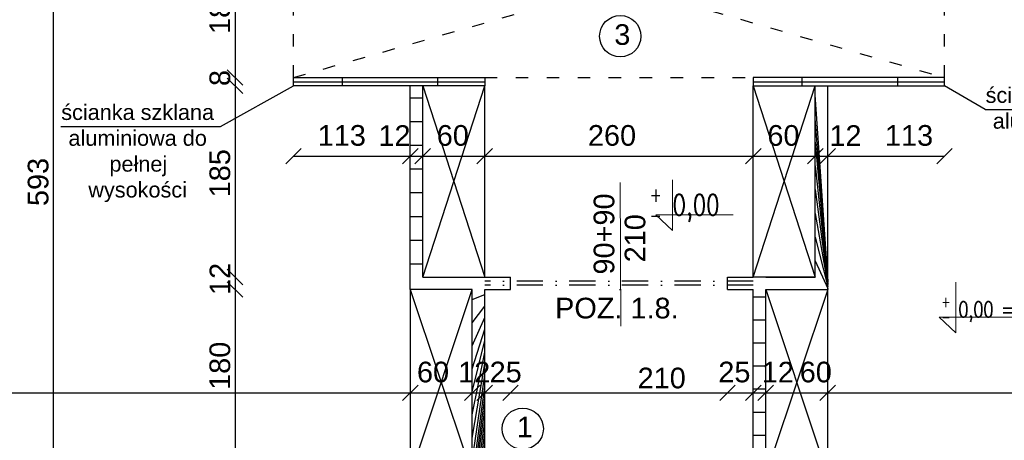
# Model space of a CAD drawing. Header units: millimetres. Extents: x 6528 to 149658, y 3342 to 12852.
# Tile 48 of 122: x 67838 to 68791, y 7345 to 7752. Entities that reach past the tile are written whole.
import ezdxf

# ---------------------------------------------------------------- set-up
doc = ezdxf.new("R2010")
doc.units = ezdxf.units.MM
doc.linetypes.add('ACAD_ISO03W100', pattern=[30, 12, -18])
doc.linetypes.add('DASHDOTX2', pattern=[50.8, 25.4, -12.7, 0, -12.7])
doc.layers.add('&_opisy_100', color=51, linetype='Continuous', lineweight=20)
doc.styles.add('Romans', font='romans.shx', dxfattribs={"width": 0.75})
doc.styles.get("Standard").update_dxf_attribs({"font": 'arial.ttf'})
doc.dimstyles.new('ISO-25', dxfattribs={"dimtxt": 2.5, "dimasz": 2.5, "dimexe": 1.25, "dimexo": 0.625, "dimtad": 1, "dimtxsty": 'Standard', "dimcen": 2.5, "dimadec": 0, "dimazin": 0, "dimtfac": 1, "dimtmove": 0, "dimatfit": 3, "dimfxl": 1, "dimarcsym": 0})

# ---------------------------------------------------------------- blocks, each defined once
blk = doc.blocks.new('_Oblique')
at = {"color": 0, "linetype": 'ByBlock', "lineweight": -2}
blk.add_line((-0.5, -0.5), (0.5, 0.5), dxfattribs=at)
blk = doc.blocks.new('*D2084')
at = {"color": 0, "lineweight": -2, "transparency": 16777216}
blk.add_line((67538.06000440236, 7390.625447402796), (68216.06000535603, 7390.625447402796), dxfattribs=at)
at = {"layer": 'Defpoints', "color": 0, "transparency": 16777216}
for p in [(67538.06000440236, 7513.383184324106), (68216.06000535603, 7490.670604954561), (68216.06000535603, 7390.625447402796)]:
    blk.add_point(p, dxfattribs=at)
at = {"color": 0, "lineweight": -2, "transparency": 16777216, "xscale": 15, "yscale": 15, "zscale": 15, "rotation": 180}
blk.add_blockref('_Oblique', (67538.06000440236, 7390.625447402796), dxfattribs=at)
at = {"color": 0, "lineweight": -2, "transparency": 16777216, "xscale": 15, "yscale": 15, "zscale": 15}
blk.add_blockref('_Oblique', (68216.06000535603, 7390.625447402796), dxfattribs=at)
at = {"color": 0, "transparency": 16777216, "insert": (67797.33693068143, 7410.61544610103), "char_height": 20, "attachment_point": 5}
blk.add_mtext('678', dxfattribs=at)
blk = doc.blocks.new('*D2087')
at = {"color": 0, "lineweight": -2, "transparency": 16777216}
blk.add_line((68216.06000535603, 7390.625447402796), (68276.06000535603, 7390.625447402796), dxfattribs=at)
at = {"layer": 'Defpoints', "color": 0, "transparency": 16777216}
for p in [(68216.06000535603, 7513.383184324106), (68276.06000535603, 7490.670604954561), (68276.06000535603, 7390.625447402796)]:
    blk.add_point(p, dxfattribs=at)
at = {"color": 0, "lineweight": -2, "transparency": 16777216, "xscale": 15, "yscale": 15, "zscale": 15, "rotation": 180}
blk.add_blockref('_Oblique', (68216.06000535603, 7390.625447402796), dxfattribs=at)
at = {"color": 0, "lineweight": -2, "transparency": 16777216, "xscale": 15, "yscale": 15, "zscale": 15}
blk.add_blockref('_Oblique', (68276.06000535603, 7390.625447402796), dxfattribs=at)
at = {"color": 0, "transparency": 16777216, "insert": (68238.07296555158, 7410.61544610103), "char_height": 20, "attachment_point": 5}
blk.add_mtext('60', dxfattribs=at)
blk = doc.blocks.new('*D2088')
at = {"color": 0, "lineweight": -2, "transparency": 16777216}
blk.add_line((68276.06000535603, 7390.625447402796), (68288.06000535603, 7390.625447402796), dxfattribs=at)
at = {"layer": 'Defpoints', "color": 0, "transparency": 16777216}
for p in [(68276.06000535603, 7490.670604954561), (68288.06000535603, 7490.670604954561), (68288.06000535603, 7390.625447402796)]:
    blk.add_point(p, dxfattribs=at)
at = {"color": 0, "lineweight": -2, "transparency": 16777216, "xscale": 15, "yscale": 15, "zscale": 15, "rotation": 180}
blk.add_blockref('_Oblique', (68276.06000535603, 7390.625447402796), dxfattribs=at)
at = {"color": 0, "lineweight": -2, "transparency": 16777216, "xscale": 15, "yscale": 15, "zscale": 15}
blk.add_blockref('_Oblique', (68288.06000535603, 7390.625447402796), dxfattribs=at)
at = {"color": 0, "transparency": 16777216, "insert": (68277.96691601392, 7410.61544610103), "char_height": 20, "attachment_point": 5}
blk.add_mtext('12', dxfattribs=at)
blk = doc.blocks.new('*D2089')
at = {"color": 0, "lineweight": -2, "transparency": 16777216}
blk.add_line((68288.06000535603, 7390.625447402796), (68313.06000535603, 7390.625447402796), dxfattribs=at)
at = {"layer": 'Defpoints', "color": 0, "transparency": 16777216}
for p in [(68288.06000535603, 7490.670604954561), (68313.06000535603, 7490.670604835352), (68313.06000535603, 7390.625447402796)]:
    blk.add_point(p, dxfattribs=at)
at = {"color": 0, "lineweight": -2, "transparency": 16777216, "xscale": 15, "yscale": 15, "zscale": 15, "rotation": 180}
blk.add_blockref('_Oblique', (68288.06000535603, 7390.625447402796), dxfattribs=at)
at = {"color": 0, "lineweight": -2, "transparency": 16777216, "xscale": 15, "yscale": 15, "zscale": 15}
blk.add_blockref('_Oblique', (68313.06000535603, 7390.625447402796), dxfattribs=at)
at = {"color": 0, "transparency": 16777216, "insert": (68308.40597527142, 7410.61544610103), "char_height": 20, "attachment_point": 5}
blk.add_mtext('25', dxfattribs=at)
blk = doc.blocks.new('*D2090')
at = {"color": 0, "lineweight": -2, "transparency": 16777216}
blk.add_line((68313.06000535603, 7390.625447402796), (68523.06000535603, 7390.625447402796), dxfattribs=at)
at = {"layer": 'Defpoints', "color": 0, "transparency": 16777216}
for p in [(68313.06000535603, 7490.670604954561), (68523.06000535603, 7490.670604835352), (68523.06000535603, 7390.625447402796)]:
    blk.add_point(p, dxfattribs=at)
at = {"color": 0, "lineweight": -2, "transparency": 16777216, "xscale": 15, "yscale": 15, "zscale": 15, "rotation": 180}
blk.add_blockref('_Oblique', (68313.06000535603, 7390.625447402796), dxfattribs=at)
at = {"color": 0, "lineweight": -2, "transparency": 16777216, "xscale": 15, "yscale": 15, "zscale": 15}
blk.add_blockref('_Oblique', (68523.06000535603, 7390.625447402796), dxfattribs=at)
at = {"color": 0, "transparency": 16777216, "insert": (68459.3608054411, 7404.820510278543), "char_height": 20, "attachment_point": 5}
blk.add_mtext('210', dxfattribs=at)
blk = doc.blocks.new('*D2091')
at = {"color": 0, "lineweight": -2, "transparency": 16777216}
blk.add_line((68523.06000535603, 7390.625447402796), (68548.06000535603, 7390.625447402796), dxfattribs=at)
at = {"layer": 'Defpoints', "color": 0, "transparency": 16777216}
for p in [(68523.06000535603, 7490.670604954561), (68548.06000535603, 7490.670604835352), (68548.06000535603, 7390.625447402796)]:
    blk.add_point(p, dxfattribs=at)
at = {"color": 0, "lineweight": -2, "transparency": 16777216, "xscale": 15, "yscale": 15, "zscale": 15, "rotation": 180}
blk.add_blockref('_Oblique', (68523.06000535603, 7390.625447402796), dxfattribs=at)
at = {"color": 0, "lineweight": -2, "transparency": 16777216, "xscale": 15, "yscale": 15, "zscale": 15}
blk.add_blockref('_Oblique', (68548.06000535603, 7390.625447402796), dxfattribs=at)
at = {"color": 0, "transparency": 16777216, "insert": (68529.72169153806, 7410.61544610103), "char_height": 20, "attachment_point": 5}
blk.add_mtext('25', dxfattribs=at)
blk = doc.blocks.new('*D2092')
at = {"color": 0, "lineweight": -2, "transparency": 16777216}
blk.add_line((68548.06000535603, 7390.625447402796), (68560.06000535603, 7390.625447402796), dxfattribs=at)
at = {"layer": 'Defpoints', "color": 0, "transparency": 16777216}
for p in [(68548.06000535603, 7490.670604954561), (68560.06000535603, 7490.670604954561), (68560.06000535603, 7390.625447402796)]:
    blk.add_point(p, dxfattribs=at)
at = {"color": 0, "lineweight": -2, "transparency": 16777216, "xscale": 15, "yscale": 15, "zscale": 15, "rotation": 180}
blk.add_blockref('_Oblique', (68548.06000535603, 7390.625447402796), dxfattribs=at)
at = {"color": 0, "lineweight": -2, "transparency": 16777216, "xscale": 15, "yscale": 15, "zscale": 15}
blk.add_blockref('_Oblique', (68560.06000535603, 7390.625447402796), dxfattribs=at)
at = {"color": 0, "transparency": 16777216, "insert": (68571.79443781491, 7410.61544610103), "char_height": 20, "attachment_point": 5}
blk.add_mtext('12', dxfattribs=at)
blk = doc.blocks.new('*D2093')
at = {"color": 0, "lineweight": -2, "transparency": 16777216}
blk.add_line((68560.06000535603, 7390.625447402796), (68620.06000535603, 7390.625447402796), dxfattribs=at)
at = {"layer": 'Defpoints', "color": 0, "transparency": 16777216}
for p in [(68560.06000535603, 7490.670604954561), (68620.06000535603, 7490.670604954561), (68620.06000535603, 7390.625447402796)]:
    blk.add_point(p, dxfattribs=at)
at = {"color": 0, "lineweight": -2, "transparency": 16777216, "xscale": 15, "yscale": 15, "zscale": 15, "rotation": 180}
blk.add_blockref('_Oblique', (68560.06000535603, 7390.625447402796), dxfattribs=at)
at = {"color": 0, "lineweight": -2, "transparency": 16777216, "xscale": 15, "yscale": 15, "zscale": 15}
blk.add_blockref('_Oblique', (68620.06000535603, 7390.625447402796), dxfattribs=at)
at = {"color": 0, "transparency": 16777216, "insert": (68608.509136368, 7410.61544610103), "char_height": 20, "attachment_point": 5}
blk.add_mtext('60', dxfattribs=at)
blk = doc.blocks.new('*D2094')
at = {"color": 0, "lineweight": -2, "transparency": 16777216}
blk.add_line((68620.06000535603, 7390.625447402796), (69300.06000464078, 7390.625447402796), dxfattribs=at)
at = {"layer": 'Defpoints', "color": 0, "transparency": 16777216}
for p in [(68620.06000535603, 7490.670604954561), (69300.06000464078, 7490.670604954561), (69300.06000464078, 7390.625447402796)]:
    blk.add_point(p, dxfattribs=at)
at = {"color": 0, "lineweight": -2, "transparency": 16777216, "xscale": 15, "yscale": 15, "zscale": 15, "rotation": 180}
blk.add_blockref('_Oblique', (68620.06000535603, 7390.625447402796), dxfattribs=at)
at = {"color": 0, "lineweight": -2, "transparency": 16777216, "xscale": 15, "yscale": 15, "zscale": 15}
blk.add_blockref('_Oblique', (69300.06000464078, 7390.625447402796), dxfattribs=at)
at = {"color": 0, "transparency": 16777216, "insert": (68945.70817463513, 7410.61544610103), "char_height": 20, "attachment_point": 5}
blk.add_mtext('679', dxfattribs=at)
blk = doc.blocks.new('*D2096')
at = {"color": 0, "lineweight": -2, "transparency": 16777216}
blk.add_line((68103.06000535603, 7619.562587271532), (68216.06000535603, 7619.562587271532), dxfattribs=at)
at = {"layer": 'Defpoints', "color": 0, "transparency": 16777216}
for p in [(68103.06000535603, 7687.670604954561), (68216.06000535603, 7687.670604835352), (68216.06000535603, 7619.562587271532)]:
    blk.add_point(p, dxfattribs=at)
at = {"color": 0, "lineweight": -2, "transparency": 16777216, "xscale": 15, "yscale": 15, "zscale": 15, "rotation": 180}
blk.add_blockref('_Oblique', (68103.06000535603, 7619.562587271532), dxfattribs=at)
at = {"color": 0, "lineweight": -2, "transparency": 16777216, "xscale": 15, "yscale": 15, "zscale": 15}
blk.add_blockref('_Oblique', (68216.06000535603, 7619.562587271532), dxfattribs=at)
at = {"color": 0, "transparency": 16777216, "insert": (68149.77538626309, 7639.552585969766), "char_height": 20, "attachment_point": 5}
blk.add_mtext('113', dxfattribs=at)
blk = doc.blocks.new('*D2097')
at = {"color": 0, "lineweight": -2, "transparency": 16777216}
blk.add_line((68216.06000535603, 7619.562587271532), (68228.06000511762, 7619.562587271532), dxfattribs=at)
at = {"layer": 'Defpoints', "color": 0, "transparency": 16777216}
for p in [(68216.06000535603, 7687.670604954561), (68228.06000511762, 7687.670604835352), (68228.06000511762, 7619.562587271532)]:
    blk.add_point(p, dxfattribs=at)
at = {"color": 0, "lineweight": -2, "transparency": 16777216, "xscale": 15, "yscale": 15, "zscale": 15, "rotation": 180}
blk.add_blockref('_Oblique', (68216.06000535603, 7619.562587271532), dxfattribs=at)
at = {"color": 0, "lineweight": -2, "transparency": 16777216, "xscale": 15, "yscale": 15, "zscale": 15}
blk.add_blockref('_Oblique', (68228.06000511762, 7619.562587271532), dxfattribs=at)
at = {"color": 0, "transparency": 16777216, "insert": (68200.75059073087, 7639.552585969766), "char_height": 20, "attachment_point": 5}
blk.add_mtext('12', dxfattribs=at)
blk = doc.blocks.new('*D2098')
at = {"color": 0, "lineweight": -2, "transparency": 16777216}
blk.add_line((68228.06000511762, 7619.562587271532), (68288.06000511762, 7619.562587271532), dxfattribs=at)
at = {"layer": 'Defpoints', "color": 0, "transparency": 16777216}
for p in [(68228.06000511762, 7687.670604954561), (68288.06000511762, 7687.670604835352), (68288.06000511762, 7619.562587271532)]:
    blk.add_point(p, dxfattribs=at)
at = {"color": 0, "lineweight": -2, "transparency": 16777216, "xscale": 15, "yscale": 15, "zscale": 15, "rotation": 180}
blk.add_blockref('_Oblique', (68228.06000511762, 7619.562587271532), dxfattribs=at)
at = {"color": 0, "lineweight": -2, "transparency": 16777216, "xscale": 15, "yscale": 15, "zscale": 15}
blk.add_blockref('_Oblique', (68288.06000511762, 7619.562587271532), dxfattribs=at)
at = {"color": 0, "transparency": 16777216, "insert": (68257.2142171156, 7639.552585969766), "char_height": 20, "attachment_point": 5}
blk.add_mtext('60', dxfattribs=at)
blk = doc.blocks.new('*D2099')
at = {"color": 0, "lineweight": -2, "transparency": 16777216}
blk.add_line((68288.06000511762, 7619.56258750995), (68548.06000559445, 7619.56258750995), dxfattribs=at)
at = {"layer": 'Defpoints', "color": 0, "transparency": 16777216}
for p in [(68288.06000511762, 7687.67060519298), (68548.06000559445, 7687.67060507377), (68548.06000559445, 7619.56258750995)]:
    blk.add_point(p, dxfattribs=at)
at = {"color": 0, "lineweight": -2, "transparency": 16777216, "xscale": 15, "yscale": 15, "zscale": 15, "rotation": 180}
blk.add_blockref('_Oblique', (68288.06000511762, 7619.56258750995), dxfattribs=at)
at = {"color": 0, "lineweight": -2, "transparency": 16777216, "xscale": 15, "yscale": 15, "zscale": 15}
blk.add_blockref('_Oblique', (68548.06000559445, 7619.56258750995), dxfattribs=at)
at = {"color": 0, "transparency": 16777216, "insert": (68411.28723375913, 7639.552586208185), "char_height": 20, "attachment_point": 5}
blk.add_mtext('260', dxfattribs=at)
blk = doc.blocks.new('*D2100')
at = {"color": 0, "lineweight": -2, "transparency": 16777216}
blk.add_line((68548.06000559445, 7619.56258750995), (68608.06000559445, 7619.56258750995), dxfattribs=at)
at = {"layer": 'Defpoints', "color": 0, "transparency": 16777216}
for p in [(68548.06000559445, 7687.67060519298), (68608.06000559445, 7687.67060507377), (68608.06000559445, 7619.56258750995)]:
    blk.add_point(p, dxfattribs=at)
at = {"color": 0, "lineweight": -2, "transparency": 16777216, "xscale": 15, "yscale": 15, "zscale": 15, "rotation": 180}
blk.add_blockref('_Oblique', (68548.06000559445, 7619.56258750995), dxfattribs=at)
at = {"color": 0, "lineweight": -2, "transparency": 16777216, "xscale": 15, "yscale": 15, "zscale": 15}
blk.add_blockref('_Oblique', (68608.06000559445, 7619.56258750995), dxfattribs=at)
at = {"color": 0, "transparency": 16777216, "insert": (68577.21421759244, 7639.552586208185), "char_height": 20, "attachment_point": 5}
blk.add_mtext('60', dxfattribs=at)
blk = doc.blocks.new('*D2101')
at = {"color": 0, "lineweight": -2, "transparency": 16777216}
blk.add_line((68608.06000559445, 7619.56258750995), (68620.06000535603, 7619.56258750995), dxfattribs=at)
at = {"layer": 'Defpoints', "color": 0, "transparency": 16777216}
for p in [(68608.06000559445, 7687.67060519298), (68620.06000535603, 7687.67060507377), (68620.06000535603, 7619.56258750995)]:
    blk.add_point(p, dxfattribs=at)
at = {"color": 0, "lineweight": -2, "transparency": 16777216, "xscale": 15, "yscale": 15, "zscale": 15, "rotation": 180}
blk.add_blockref('_Oblique', (68608.06000559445, 7619.56258750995), dxfattribs=at)
at = {"color": 0, "lineweight": -2, "transparency": 16777216, "xscale": 15, "yscale": 15, "zscale": 15}
blk.add_blockref('_Oblique', (68620.06000535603, 7619.56258750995), dxfattribs=at)
at = {"color": 0, "transparency": 16777216, "insert": (68637.21421759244, 7639.552586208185), "char_height": 20, "attachment_point": 5}
blk.add_mtext('12', dxfattribs=at)
blk = doc.blocks.new('*D2102')
at = {"color": 0, "lineweight": -2, "transparency": 16777216}
blk.add_line((68620.06000535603, 7619.56258750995), (68733.06000535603, 7619.56258750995), dxfattribs=at)
at = {"layer": 'Defpoints', "color": 0, "transparency": 16777216}
for p in [(68620.06000535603, 7687.67060519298), (68733.06000535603, 7687.670604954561), (68733.06000535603, 7619.56258750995)]:
    blk.add_point(p, dxfattribs=at)
at = {"color": 0, "lineweight": -2, "transparency": 16777216, "xscale": 15, "yscale": 15, "zscale": 15, "rotation": 180}
blk.add_blockref('_Oblique', (68620.06000535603, 7619.56258750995), dxfattribs=at)
at = {"color": 0, "lineweight": -2, "transparency": 16777216, "xscale": 15, "yscale": 15, "zscale": 15}
blk.add_blockref('_Oblique', (68733.06000535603, 7619.56258750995), dxfattribs=at)
at = {"color": 0, "transparency": 16777216, "insert": (68698.74741284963, 7639.552586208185), "char_height": 20, "attachment_point": 5}
blk.add_mtext('113', dxfattribs=at)
blk = doc.blocks.new('*D2105')
at = {"color": 0, "lineweight": -2, "transparency": 16777216}
blk.add_line((67870.61272900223, 7903.670604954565), (67870.61272900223, 7310.670601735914), dxfattribs=at)
at = {"layer": 'Defpoints', "color": 0, "transparency": 16777216}
for p in [(68060.61272518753, 7903.670604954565), (67870.61272900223, 7310.670601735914), (67900.9884588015, 7310.670601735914)]:
    blk.add_point(p, dxfattribs=at)
at = {"color": 0, "lineweight": -2, "transparency": 16777216, "xscale": 15, "yscale": 15, "zscale": 15}
for p, rotation in [((67870.61272900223, 7903.670604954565), 90), ((67870.61272900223, 7310.670601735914), 270)]:
    blk.add_blockref('_Oblique', p, dxfattribs=dict(at, rotation=rotation))
at = {"color": 0, "transparency": 16777216, "insert": (67855.98882334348, 7594.63830805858), "char_height": 20, "attachment_point": 5, "rotation": 90}
blk.add_mtext('593', dxfattribs=at)
blk = doc.blocks.new('*D2112')
at = {"color": 0, "lineweight": -2, "transparency": 16777216}
blk.add_line((68046.48034923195, 7875.670604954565), (68046.48034923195, 7695.670604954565), dxfattribs=at)
at = {"layer": 'Defpoints', "color": 0, "transparency": 16777216}
for p in [(68091.06000917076, 7875.670604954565), (68046.48034923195, 7695.670604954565), (68103.06000535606, 7695.670604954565)]:
    blk.add_point(p, dxfattribs=at)
at = {"color": 0, "lineweight": -2, "transparency": 16777216, "xscale": 15, "yscale": 15, "zscale": 15}
for p, rotation in [((68046.48034923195, 7875.670604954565), 90), ((68046.48034923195, 7695.670604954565), 270)]:
    blk.add_blockref('_Oblique', p, dxfattribs=dict(at, rotation=rotation))
at = {"color": 0, "transparency": 16777216, "insert": (68031.85643022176, 7761.111613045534), "char_height": 20, "attachment_point": 5, "rotation": 90}
blk.add_mtext('180', dxfattribs=at)
blk = doc.blocks.new('*D2114')
at = {"color": 0, "lineweight": -2, "transparency": 16777216}
blk.add_line((68046.48035161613, 7695.670604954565), (68046.48035161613, 7687.670604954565), dxfattribs=at)
at = {"layer": 'Defpoints', "color": 0, "transparency": 16777216}
for p in [(68103.06000535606, 7695.670604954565), (68046.48035161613, 7687.670604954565), (68103.06000535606, 7687.670604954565)]:
    blk.add_point(p, dxfattribs=at)
at = {"color": 0, "lineweight": -2, "transparency": 16777216, "xscale": 15, "yscale": 15, "zscale": 15}
for p, rotation in [((68046.48035161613, 7695.670604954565), 90), ((68046.48035161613, 7687.670604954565), 270)]:
    blk.add_blockref('_Oblique', p, dxfattribs=dict(at, rotation=rotation))
at = {"color": 0, "transparency": 16777216, "insert": (68031.85643022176, 7695.219893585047), "char_height": 20, "attachment_point": 5, "rotation": 90}
blk.add_mtext('8', dxfattribs=at)
blk = doc.blocks.new('*D2115')
at = {"color": 0, "lineweight": -2, "transparency": 16777216}
blk.add_line((68046.4803563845, 7687.670604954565), (68046.4803563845, 7502.670604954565), dxfattribs=at)
at = {"layer": 'Defpoints', "color": 0, "transparency": 16777216}
for p in [(68103.06000774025, 7687.670604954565), (68046.4803563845, 7502.670604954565), (68228.06000535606, 7502.670604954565)]:
    blk.add_point(p, dxfattribs=at)
at = {"color": 0, "lineweight": -2, "transparency": 16777216, "xscale": 15, "yscale": 15, "zscale": 15}
for p, rotation in [((68046.4803563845, 7687.670604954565), 90), ((68046.4803563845, 7502.670604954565), 270)]:
    blk.add_blockref('_Oblique', p, dxfattribs=dict(at, rotation=rotation))
at = {"color": 0, "transparency": 16777216, "insert": (68031.85643260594, 7603.089941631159), "char_height": 20, "attachment_point": 5, "rotation": 90}
blk.add_mtext('185', dxfattribs=at)
blk = doc.blocks.new('*D2116')
at = {"color": 0, "lineweight": -2, "transparency": 16777216}
blk.add_line((68046.48035876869, 7502.670609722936), (68046.48035876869, 7490.670604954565), dxfattribs=at)
at = {"layer": 'Defpoints', "color": 0, "transparency": 16777216}
for p in [(68228.06000535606, 7502.670609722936), (68046.48035876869, 7490.670604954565), (68216.06000535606, 7490.670604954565)]:
    blk.add_point(p, dxfattribs=at)
at = {"color": 0, "lineweight": -2, "transparency": 16777216, "xscale": 15, "yscale": 15, "zscale": 15}
for p, rotation in [((68046.48035876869, 7502.670609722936), 90), ((68046.48035876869, 7490.670604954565), 270)]:
    blk.add_blockref('_Oblique', p, dxfattribs=dict(at, rotation=rotation))
at = {"color": 0, "transparency": 16777216, "insert": (68031.85643260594, 7500.809954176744), "char_height": 20, "attachment_point": 5, "rotation": 90}
blk.add_mtext('12', dxfattribs=at)
blk = doc.blocks.new('*D2117')
at = {"color": 0, "lineweight": -2, "transparency": 16777216}
blk.add_line((68046.48036067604, 7490.670612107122), (68046.48036067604, 7310.670604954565), dxfattribs=at)
at = {"layer": 'Defpoints', "color": 0, "transparency": 16777216}
for p in [(68228.06000535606, 7490.670612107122), (68046.48036067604, 7310.670604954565), (68216.06000535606, 7310.670604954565)]:
    blk.add_point(p, dxfattribs=at)
at = {"color": 0, "lineweight": -2, "transparency": 16777216, "xscale": 15, "yscale": 15, "zscale": 15}
for p, rotation in [((68046.48036067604, 7490.670612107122), 90), ((68046.48036067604, 7310.670604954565), 270)]:
    blk.add_blockref('_Oblique', p, dxfattribs=dict(at, rotation=rotation))
at = {"color": 0, "transparency": 16777216, "insert": (68031.85643260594, 7416.757795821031), "char_height": 20, "attachment_point": 5, "rotation": 90}
blk.add_mtext('180', dxfattribs=at)

msp = doc.modelspace()

# ---------------------------------------------------------------- hatches: boundary and pattern name
h = msp.add_hatch()
h.set_pattern_fill('ANSI31', color=256, scale=5)
h.set_pattern_definition([(45, (-1177794257.981769, -935731374.6151185), (-11.22532015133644, 11.22532015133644), [])])
h.paths.add_polyline_path([(68288.06000535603, 7490.670604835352), (68313.06000535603, 7490.670604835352), (68313.06000535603, 7502.670604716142), (68288.06000535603, 7502.670604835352), (68228.06000535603, 7502.670604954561), (68228.06000535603, 7687.670604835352), (68228.06000511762, 7687.670604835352), (68216.06000535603, 7687.670604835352), (68216.06000535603, 7502.670604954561), (68216.06000535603, 7490.670604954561), (68276.06000535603, 7490.670604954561), (68276.06000535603, 7310.670604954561), (68288.06000535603, 7310.670604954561)])
h.paths.add_polyline_path([(68560.06000535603, 7490.670604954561), (68620.06000535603, 7490.670604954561), (68620.06000535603, 7502.670604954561), (68620.06000535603, 7687.670604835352), (68608.06000535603, 7687.670604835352), (68608.06000535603, 7502.670604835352), (68560.06000535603, 7502.670604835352), (68548.06000535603, 7502.670604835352), (68523.06000535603, 7502.670604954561), (68523.06000535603, 7490.670604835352), (68548.06000535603, 7490.670604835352), (68548.06000535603, 7310.670604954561), (68548.06000559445, 7310.670604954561), (68560.06000535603, 7310.670604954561)])

# ---------------------------------------------------------------- linework, layer by layer
at = {"layer": '&_opisy_100', "color": 0}
for points in [[(68469.8285314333, 7596.811690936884), (68469.8285314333, 7547.814774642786), (68453.76538698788, 7562.847871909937), (68528.6362897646, 7562.847871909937)], [(68744.08937041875, 7497.776048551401), (68744.08937041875, 7448.779132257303), (68728.02622573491, 7463.812229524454), (68802.89712875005, 7463.812229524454)]]:
    msp.add_lwpolyline(points, dxfattribs=at)
at = {"linetype": 'ACAD_ISO03W100'}
for p, q in [((68103.06000535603, 7695.670604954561), (68103.06000535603, 7875.670604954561)), ((68103.06000535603, 7875.670604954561), (68733.06000535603, 7695.670604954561)), ((68103.06000535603, 7695.670604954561), (68733.06000535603, 7875.670604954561)), ((68733.06000535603, 7695.670604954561), (68733.06000535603, 7875.670604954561)), ((68288.06000511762, 7695.670604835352), (68548.06000559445, 7695.670604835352))]:
    msp.add_line(p, q, dxfattribs=at)
at = {"lineweight": 30}
for p, q in [((68103.06000535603, 7687.670604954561), (68103.06000535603, 7695.670604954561)), ((68103.06000535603, 7695.670604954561), (68288.06000511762, 7695.670604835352)), ((68150.38247768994, 7687.670604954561), (68150.38247768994, 7695.670604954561)), ((68242.88247745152, 7687.670604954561), (68242.88247745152, 7695.670604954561)), ((68288.06000511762, 7695.670604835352), (68288.06000511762, 7687.670604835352)), ((68733.06000535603, 7695.670604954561), (68548.06000559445, 7695.670604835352)), ((68548.06000559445, 7695.670604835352), (68548.06000559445, 7687.670604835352)), ((68595.38247554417, 7687.670604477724), (68595.38247554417, 7695.670604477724)), ((68687.88247530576, 7687.670604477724), (68687.88247530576, 7695.670604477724)), ((68733.06000535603, 7687.670604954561), (68733.06000535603, 7695.670604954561)), ((68228.06000511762, 7687.670604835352), (68103.06000535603, 7687.670604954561)), ((68216.06000535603, 7502.670604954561), (68216.06000535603, 7687.670604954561)), ((68228.06000535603, 7502.670604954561), (68228.06000535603, 7687.670604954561)), ((68288.06000511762, 7687.670604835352), (68228.06000511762, 7687.670604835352)), ((68548.06000559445, 7687.670604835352), (68608.06000559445, 7687.670604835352)), ((68608.06000535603, 7502.670604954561), (68608.06000535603, 7687.670604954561)), ((68608.06000559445, 7687.670604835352), (68733.06000535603, 7687.670604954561)), ((68620.06000535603, 7502.670604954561), (68620.06000535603, 7687.670604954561)), ((68216.06000535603, 7490.670604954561), (68216.06000535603, 7502.670604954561)), ((68228.06000535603, 7502.670604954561), (68288.06000535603, 7502.670604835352)), ((68288.06000535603, 7502.670604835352), (68313.06000535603, 7502.670604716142)), ((68313.06000535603, 7490.670604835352), (68313.06000535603, 7502.670604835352)), ((68523.06000535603, 7502.670604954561), (68548.06000535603, 7502.670604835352)), ((68523.06000535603, 7490.670604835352), (68523.06000535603, 7502.670604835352)), ((68608.06000535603, 7502.670604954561), (68548.06000535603, 7502.670604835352)), ((68560.06000535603, 7502.670604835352), (68608.06000535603, 7502.670604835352)), ((68620.06000535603, 7490.670604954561), (68620.06000535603, 7502.670604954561)), ((68276.06000535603, 7490.670604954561), (68216.06000535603, 7490.670604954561)), ((68276.06000535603, 7310.670604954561), (68276.06000535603, 7490.670604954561)), ((68288.06000535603, 7310.670604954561), (68288.06000535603, 7490.670604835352)), ((68288.06000535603, 7490.670604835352), (68313.06000535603, 7490.670604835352)), ((68288.06000535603, 7490.670604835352), (68313.06000535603, 7490.670604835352)), ((68523.06000535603, 7490.670604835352), (68548.06000535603, 7490.670604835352)), ((68548.06000535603, 7310.670604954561), (68548.06000535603, 7490.670604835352)), ((68548.06000535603, 7310.670604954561), (68548.06000535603, 7490.670604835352)), ((68560.06000535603, 7310.670604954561), (68560.06000535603, 7490.670604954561)), ((68560.06000535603, 7310.670604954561), (68560.06000535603, 7490.670604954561)), ((68560.06000535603, 7490.670604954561), (68620.06000535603, 7490.670604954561))]:
    msp.add_line(p, q, dxfattribs=at)
for p, q in [((68103.06000535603, 7691.670604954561), (68288.06000511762, 7691.670604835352)), ((68548.06000559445, 7691.670604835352), (68733.06000535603, 7691.670604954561)), ((68032.55228536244, 7648.220617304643), (68103.06000774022, 7687.670604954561)), ((68228.06000535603, 7687.670604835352), (68288.06000535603, 7502.670604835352)), ((68228.06000535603, 7502.670604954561), (68288.06000511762, 7687.670604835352)), ((68288.06000535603, 7502.670604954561), (68288.06000535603, 7687.670604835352)), ((68548.06000535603, 7502.670604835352), (68548.06000559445, 7687.670604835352)), ((68548.06000535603, 7502.670604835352), (68608.06000535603, 7687.670604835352)), ((68548.06000559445, 7687.670604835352), (68608.06000535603, 7502.670604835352)), ((68772.42681758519, 7664.771197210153), (68733.06000535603, 7687.670604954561)), ((68772.42681758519, 7664.771197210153), (68927.12382047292, 7664.771197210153)), ((67877.85528247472, 7648.220617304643), (68032.55228536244, 7648.220617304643)), ((68228.06000535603, 7502.670604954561), (68288.06000535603, 7502.670604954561)), ((68608.06000535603, 7502.670604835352), (68548.06000535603, 7502.670604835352)), ((68276.06000535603, 7490.670604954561), (68216.06000535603, 7490.670604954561)), ((68216.06000535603, 7490.670604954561), (68216.06000535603, 7310.670604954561)), ((68216.06000535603, 7310.670604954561), (68276.06000535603, 7490.670604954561)), ((68216.06000535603, 7490.670604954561), (68276.06000535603, 7310.670604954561)), ((68418.41091792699, 7490.670604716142), (68420.21736710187, 7490.670604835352)), ((68620.06000535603, 7490.670604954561), (68560.06000535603, 7310.67060507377)), ((68560.06000535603, 7490.670604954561), (68620.06000535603, 7310.670604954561)), ((68620.06000535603, 7310.67060507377), (68620.06000535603, 7490.670604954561))]:
    msp.add_line(p, q)
at = {"lineweight": 20}
msp.add_line((68419.13574545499, 7594.054164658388), (68419.78573243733, 7455.163927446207), dxfattribs=at)
at = {"color": 1, "linetype": 'DASHDOTX2', "lineweight": 30}
for p, q in [((68548.06000535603, 7498.670604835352), (68288.06000535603, 7498.670604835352)), ((68548.06000535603, 7494.670604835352), (68288.06000535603, 7494.670604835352))]:
    msp.add_line(p, q, dxfattribs=at)
for centre in [(68419.27585690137, 7735.675856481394), (68324.90202276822, 7355.888404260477)]:
    msp.add_circle(centre, 20)

# ---------------------------------------------------------------- texts
at = {"layer": '&_opisy_100', "color": 0, "width": 420.6382812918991, "attachment_point": 1, "rotation": 359.99999780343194, "style": 'Romans'}
for s, insert, char_height in [('\\A1;{\\H0.7x;\\S+^ -;} 0,00', (68447.64181487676, 7589.506433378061), 20.25), ('\\A1;{\\H0.7x;\\S+^ -;} 0,00 = 34,18 m n.p.m.', (68730.10999457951, 7483.943841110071), 15)]:
    msp.add_mtext(s, dxfattribs=dict(at, insert=insert, char_height=char_height))
at = {"attachment_point": 1}
for s, width, insert, char_height in [('3', 68.36028754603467, (68413.51804273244, 7747.299749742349), 20), ('\\pi3.916;ścianka szklana \\P\\pi10.89929;aluminiowa do \\P\\pi50.55822;pełnej \\P\\pi30.10972;wysokości', 154.2201257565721, (68768.93426268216, 7686.191768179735), 15), ('\\pi3.916;ścianka szklana \\P\\pi10.89929;aluminiowa do \\P\\pi50.55822;pełnej \\P\\pi30.10972;wysokości', 154.2201257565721, (67874.36272757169, 7669.641188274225), 15), ('1', 68.36028754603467, (68319.14420859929, 7367.512297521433), 20)]:
    msp.add_mtext_dynamic_manual_height_columns(s, width=width, gutter_width=12.5, heights=[0], dxfattribs=dict(at, insert=insert, char_height=char_height))
at = {"lineweight": 20, "char_height": 20, "attachment_point": 1, "rotation": 89.99999999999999}
for s, width, insert in [('\\pt0,20;90+90', 98.90418893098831, (68393.53716604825, 7505.089823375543)), ('210', 37.211574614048, (68423.54662768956, 7516.852550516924))]:
    msp.add_mtext_dynamic_manual_height_columns(s, width=width, gutter_width=12.5, heights=[0], dxfattribs=dict(at, insert=insert))
at = {"color": 140, "insert": (68356.22597973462, 7482.610715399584), "char_height": 20, "attachment_point": 1}
msp.add_mtext_dynamic_manual_height_columns('POZ. 1.8.', width=221.7822774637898, gutter_width=12.5, heights=[0], dxfattribs=at)

# ---------------------------------------------------------------- dimensions: what is measured, and where the dimension line sits
for base, p1, p2, picture, middle in [((67870.61272900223, 7310.670601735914), (68060.6127251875, 7903.670604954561), (67900.98845880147, 7310.67060173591), '*D2105', (67855.98882334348, 7594.63830805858)), ((68046.48034923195, 7695.670604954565), (68091.06000917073, 7875.670604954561), (68103.06000535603, 7695.670604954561), '*D2112', (68031.85643022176, 7761.111613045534)), ((68046.48035161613, 7687.670604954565), (68103.06000535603, 7695.670604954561), (68103.06000535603, 7687.670604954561), '*D2114', (68031.85643022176, 7695.219893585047)), ((68046.4803563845, 7502.670604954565), (68103.06000774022, 7687.670604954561), (68228.06000535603, 7502.670604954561), '*D2115', (68031.85643260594, 7603.089941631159)), ((68046.48035876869, 7490.670604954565), (68228.06000535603, 7502.670609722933), (68216.06000535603, 7490.670604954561), '*D2116', (68031.85643260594, 7500.809954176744)), ((68046.48036067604, 7310.670604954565), (68228.06000535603, 7490.670612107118), (68216.06000535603, 7310.670604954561), '*D2117', (68031.85643260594, 7416.757795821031))]:
    dim = msp.add_linear_dim(base=base, p1=p1, p2=p2, angle=90, dimstyle='ISO-25', override={"dimtxt": 20, "dimasz": 15, "dimblk1": 'Oblique', "dimblk2": 'Oblique', "dimsah": 1, "dimse1": 1, "dimse2": 1, "dimtmove": 2})
    dim.commit()
    dim.dimension.update_dxf_attribs({"geometry": picture, "text_midpoint": middle, "dimtype": 160})
for base, p1, p2, picture, middle in [((68216.06000535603, 7619.562587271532), (68103.06000535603, 7687.670604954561), (68216.06000535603, 7687.670604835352), '*D2096', (68149.77538626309, 7639.552585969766)), ((68228.06000511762, 7619.562587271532), (68216.06000535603, 7687.670604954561), (68228.06000511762, 7687.670604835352), '*D2097', (68200.75059073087, 7639.552585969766)), ((68288.06000511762, 7619.562587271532), (68228.06000511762, 7687.670604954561), (68288.06000511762, 7687.670604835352), '*D2098', (68257.2142171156, 7639.552585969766)), ((68548.06000559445, 7619.56258750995), (68288.06000511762, 7687.67060519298), (68548.06000559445, 7687.67060507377), '*D2099', (68411.28723375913, 7639.552586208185)), ((68608.06000559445, 7619.56258750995), (68548.06000559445, 7687.67060519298), (68608.06000559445, 7687.67060507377), '*D2100', (68577.21421759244, 7639.552586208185)), ((68620.06000535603, 7619.56258750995), (68608.06000559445, 7687.67060519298), (68620.06000535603, 7687.67060507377), '*D2101', (68637.21421759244, 7639.552586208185)), ((68733.06000535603, 7619.56258750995), (68620.06000535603, 7687.67060519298), (68733.06000535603, 7687.670604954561), '*D2102', (68698.74741284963, 7639.552586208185)), ((68216.06000535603, 7390.625447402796), (67538.06000440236, 7513.383184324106), (68216.06000535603, 7490.670604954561), '*D2084', (67797.33693068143, 7410.61544610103)), ((68276.06000535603, 7390.625447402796), (68216.06000535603, 7513.383184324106), (68276.06000535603, 7490.670604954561), '*D2087', (68238.07296555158, 7410.61544610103)), ((68288.06000535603, 7390.625447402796), (68276.06000535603, 7490.670604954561), (68288.06000535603, 7490.670604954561), '*D2088', (68277.96691601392, 7410.61544610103)), ((68313.06000535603, 7390.625447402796), (68288.06000535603, 7490.670604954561), (68313.06000535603, 7490.670604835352), '*D2089', (68308.40597527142, 7410.61544610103)), ((68523.06000535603, 7390.625447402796), (68313.06000535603, 7490.670604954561), (68523.06000535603, 7490.670604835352), '*D2090', (68459.3608054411, 7404.820510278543)), ((68548.06000535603, 7390.625447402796), (68523.06000535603, 7490.670604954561), (68548.06000535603, 7490.670604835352), '*D2091', (68529.72169153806, 7410.61544610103)), ((68560.06000535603, 7390.625447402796), (68548.06000535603, 7490.670604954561), (68560.06000535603, 7490.670604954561), '*D2092', (68571.79443781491, 7410.61544610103)), ((68620.06000535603, 7390.625447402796), (68560.06000535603, 7490.670604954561), (68620.06000535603, 7490.670604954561), '*D2093', (68608.509136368, 7410.61544610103))]:
    dim = msp.add_linear_dim(base=base, p1=p1, p2=p2, dimstyle='ISO-25', override={"dimtxt": 20, "dimasz": 15, "dimblk1": 'Oblique', "dimblk2": 'Oblique', "dimsah": 1, "dimse1": 1, "dimse2": 1, "dimtmove": 2})
    dim.commit()
    dim.dimension.update_dxf_attribs({"geometry": picture, "text_midpoint": middle, "dimtype": 160})
dim = msp.add_linear_dim(base=(69300.06000464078, 7390.625447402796), p1=(68620.06000535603, 7490.670604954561), p2=(69300.06000464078, 7490.670604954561), text='679', dimstyle='ISO-25', override={"dimtxt": 20, "dimasz": 15, "dimblk1": 'Oblique', "dimblk2": 'Oblique', "dimsah": 1, "dimse1": 1, "dimse2": 1, "dimtmove": 2})
dim.commit()
dim.dimension.update_dxf_attribs({"geometry": '*D2094', "text_midpoint": (68945.70817463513, 7410.61544610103), "dimtype": 160})

doc.saveas('drawing.dxf')
